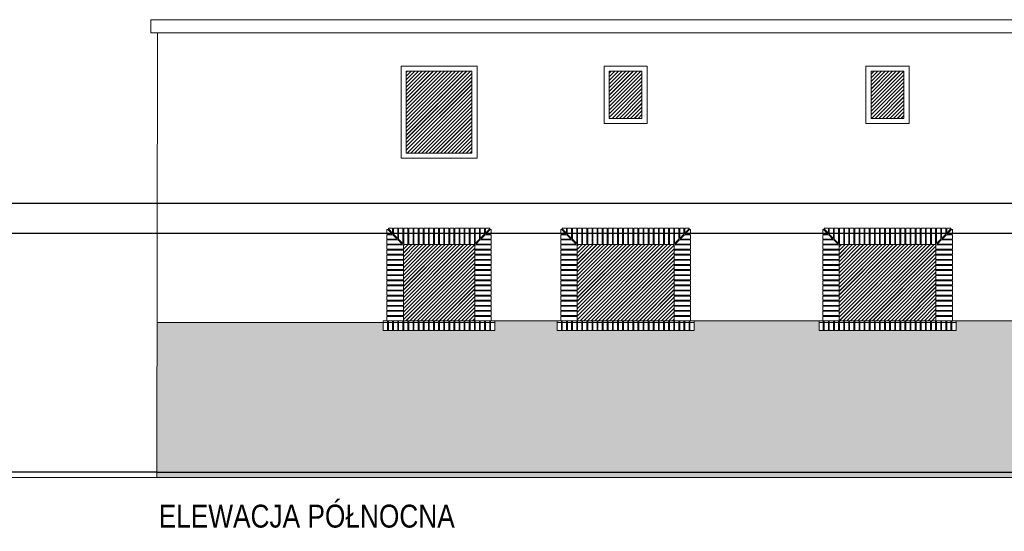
# Model space of a CAD drawing. Header units: millimetres. Extents: x -15547 to 792, y -5206 to 3515.
# Tile 6 of 16: x -5978 to -4474, y -2559 to -1777. Entities that reach past the tile are written whole.
import ezdxf

# ---------------------------------------------------------------- set-up
doc = ezdxf.new("R2010")
doc.units = ezdxf.units.MM
doc.layers.get('Defpoints').update_dxf_attribs({"color": 11})
for name, color, linetype, lineweight in [('A_cienkie', 251, 'Continuous', 9), ('A_hatch', 8, 'Continuous', 9), ('A_opis', 131, 'Continuous', 9), ('A_widok', 41, 'Continuous', 20)]:
    doc.layers.add(name, color=color, linetype=linetype, lineweight=lineweight)
doc.styles.add('T2_100_cm', font='ARIALN.TTF', dxfattribs={"height": 20})

msp = doc.modelspace()

# ---------------------------------------------------------------- hatches: boundary and pattern name
at = {"layer": 'A_hatch'}
h = msp.add_hatch(dxfattribs=at)
h.set_pattern_fill('JIS_LC_20', color=251, scale=0.2)
h.paths.add_polyline_path([(-5283.35, -2121.12), (-5392.35, -2121.12), (-5392.35, -2237.47), (-5283.35, -2237.47)])
h.paths.add_polyline_path([(-5287.85, -1856.32), (-5387.85, -1856.32), (-5387.85, -1981.32), (-5287.85, -1981.32)])
h.paths.add_polyline_path([(-4978.85, -2121.12), (-5126.85, -2121.12), (-5126.85, -2237.47), (-4978.85, -2237.47)])
h.paths.add_polyline_path([(-5027.85, -1856.32), (-5077.85, -1856.32), (-5077.85, -1928.32), (-5027.85, -1928.32)])
h.paths.add_polyline_path([(-4627.85, -1856.32), (-4677.85, -1856.32), (-4677.85, -1928.32), (-4627.85, -1928.32)])
h.paths.add_polyline_path([(-4578.85, -2121.12), (-4726.85, -2121.12), (-4726.85, -2237.47), (-4578.85, -2237.47)])
h = msp.add_hatch(dxfattribs=at)
h.set_pattern_fill('AR-BRSTD', color=256, scale=0.1)
h.paths.add_polyline_path([(-3762.35, -2237.47), (-3787.35, -2237.47), (-3923.2, -2237.47), (-3923.2, -2252.47), (-4132.48, -2252.47), (-4132.48, -2237.47), (-4233.2, -2237.47), (-4233.2, -2252.47), (-4442.48, -2252.47), (-4442.48, -2237.47), (-4548.2, -2237.47), (-4548.2, -2252.47), (-4757.48, -2252.47), (-4757.48, -2237.47), (-4948.2, -2237.47), (-4948.2, -2252.47), (-5157.48, -2252.47), (-5157.48, -2237.47), (-5252.7, -2237.47), (-5252.7, -2252.47), (-5422.98, -2252.47), (-5422.98, -2240.47), (-5768.68, -2240.47), (-5769.1, -2477.12), (-4004.87, -2477.12), (-2677.45, -2490.47), (-2677.45, -2474.12), (-2498.25, -2474.12), (-2498.25, -2469.12), (-2677.45, -2469.12), (-2677.45, -2237.47), (-2808.2, -2237.47), (-2808.2, -2252.47), (-3017.48, -2252.47), (-3017.48, -2237.47), (-3153.2, -2237.47), (-3153.2, -2252.47), (-3362.48, -2252.47), (-3362.48, -2237.47), (-3432.2, -2237.47), (-3432.2, -2252.47), (-3563.5, -2252.47), (-3563.5, -2237.47), (-3628.35, -2237.47), (-3653.35, -2237.47), (-3653.35, -2474.12), (-3763.59, -2474.12)])

# ---------------------------------------------------------------- linework, layer by layer
at = {"layer": 'A_cienkie'}
for points in [[(-5395.85, -1989.32), (-5279.85, -1989.32), (-5279.85, -1848.32), (-5395.85, -1848.32)], [(-5085.85, -1936.32), (-5019.85, -1936.32), (-5019.85, -1848.32), (-5085.85, -1848.32)], [(-4685.85, -1936.32), (-4619.85, -1936.32), (-4619.85, -1848.32), (-4685.85, -1848.32)], [(-5391.8, -2096.12), (-5391.8, -2121.12), (-5385.3, -2121.12), (-5385.3, -2096.12)], [(-5384, -2096.12), (-5384, -2121.12), (-5377.5, -2121.12), (-5377.5, -2096.12)], [(-5376.2, -2096.12), (-5376.2, -2121.12), (-5369.7, -2121.12), (-5369.7, -2096.12)], [(-5368.4, -2096.12), (-5368.4, -2121.12), (-5361.9, -2121.12), (-5361.9, -2096.12)], [(-5360.6, -2096.12), (-5360.6, -2121.12), (-5354.1, -2121.12), (-5354.1, -2096.12)], [(-5352.8, -2096.12), (-5352.8, -2121.12), (-5346.3, -2121.12), (-5346.3, -2096.12)], [(-5345, -2096.12), (-5345, -2121.12), (-5338.5, -2121.12), (-5338.5, -2096.12)], [(-5337.2, -2096.12), (-5337.2, -2121.12), (-5330.7, -2121.12), (-5330.7, -2096.12)], [(-5322.9, -2096.12), (-5322.9, -2121.12), (-5329.4, -2121.12), (-5329.4, -2096.12)], [(-5315.1, -2096.12), (-5315.1, -2121.12), (-5321.6, -2121.12), (-5321.6, -2096.12)], [(-5307.3, -2096.12), (-5307.3, -2121.12), (-5313.8, -2121.12), (-5313.8, -2096.12)], [(-5299.5, -2096.12), (-5299.5, -2121.12), (-5306, -2121.12), (-5306, -2096.12)], [(-5291.7, -2096.12), (-5291.7, -2121.12), (-5298.2, -2121.12), (-5298.2, -2096.12)], [(-5283.9, -2096.12), (-5283.9, -2121.12), (-5290.4, -2121.12), (-5290.4, -2096.12)], [(-5126.3, -2096.12), (-5126.3, -2121.12), (-5119.8, -2121.12), (-5119.8, -2096.12)], [(-5118.5, -2096.12), (-5118.5, -2121.12), (-5112, -2121.12), (-5112, -2096.12)], [(-5110.7, -2096.12), (-5110.7, -2121.12), (-5104.2, -2121.12), (-5104.2, -2096.12)], [(-5102.9, -2096.12), (-5102.9, -2121.12), (-5096.4, -2121.12), (-5096.4, -2096.12)], [(-5095.1, -2096.12), (-5095.1, -2121.12), (-5088.6, -2121.12), (-5088.6, -2096.12)], [(-5087.3, -2096.12), (-5087.3, -2121.12), (-5080.8, -2121.12), (-5080.8, -2096.12)], [(-5079.5, -2096.12), (-5079.5, -2121.12), (-5073, -2121.12), (-5073, -2096.12)], [(-5071.7, -2096.12), (-5071.7, -2121.12), (-5065.2, -2121.12), (-5065.2, -2096.12)], [(-5063.9, -2096.12), (-5063.9, -2121.12), (-5057.4, -2121.12), (-5057.4, -2096.12)], [(-5056.1, -2096.12), (-5056.1, -2121.12), (-5049.6, -2121.12), (-5049.6, -2096.12)], [(-5041.8, -2096.12), (-5041.8, -2121.12), (-5048.3, -2121.12), (-5048.3, -2096.12)], [(-5034, -2096.12), (-5034, -2121.12), (-5040.5, -2121.12), (-5040.5, -2096.12)], [(-5026.2, -2096.12), (-5026.2, -2121.12), (-5032.7, -2121.12), (-5032.7, -2096.12)], [(-5018.4, -2096.12), (-5018.4, -2121.12), (-5024.9, -2121.12), (-5024.9, -2096.12)], [(-5010.6, -2096.12), (-5010.6, -2121.12), (-5017.1, -2121.12), (-5017.1, -2096.12)], [(-5002.8, -2096.12), (-5002.8, -2121.12), (-5009.3, -2121.12), (-5009.3, -2096.12)], [(-4995, -2096.12), (-4995, -2121.12), (-5001.5, -2121.12), (-5001.5, -2096.12)], [(-4987.2, -2096.12), (-4987.2, -2121.12), (-4993.7, -2121.12), (-4993.7, -2096.12)], [(-4979.4, -2096.12), (-4979.4, -2121.12), (-4985.9, -2121.12), (-4985.9, -2096.12)], [(-4726.3, -2096.12), (-4726.3, -2121.12), (-4719.8, -2121.12), (-4719.8, -2096.12)], [(-4718.5, -2096.12), (-4718.5, -2121.12), (-4712, -2121.12), (-4712, -2096.12)], [(-4710.7, -2096.12), (-4710.7, -2121.12), (-4704.2, -2121.12), (-4704.2, -2096.12)], [(-4702.9, -2096.12), (-4702.9, -2121.12), (-4696.4, -2121.12), (-4696.4, -2096.12)], [(-4695.1, -2096.12), (-4695.1, -2121.12), (-4688.6, -2121.12), (-4688.6, -2096.12)], [(-4687.3, -2096.12), (-4687.3, -2121.12), (-4680.8, -2121.12), (-4680.8, -2096.12)], [(-4679.5, -2096.12), (-4679.5, -2121.12), (-4673, -2121.12), (-4673, -2096.12)], [(-4671.7, -2096.12), (-4671.7, -2121.12), (-4665.2, -2121.12), (-4665.2, -2096.12)], [(-4663.9, -2096.12), (-4663.9, -2121.12), (-4657.4, -2121.12), (-4657.4, -2096.12)], [(-4656.1, -2096.12), (-4656.1, -2121.12), (-4649.6, -2121.12), (-4649.6, -2096.12)], [(-4641.8, -2096.12), (-4641.8, -2121.12), (-4648.3, -2121.12), (-4648.3, -2096.12)], [(-4634, -2096.12), (-4634, -2121.12), (-4640.5, -2121.12), (-4640.5, -2096.12)], [(-4626.2, -2096.12), (-4626.2, -2121.12), (-4632.7, -2121.12), (-4632.7, -2096.12)], [(-4618.4, -2096.12), (-4618.4, -2121.12), (-4624.9, -2121.12), (-4624.9, -2096.12)], [(-4610.6, -2096.12), (-4610.6, -2121.12), (-4617.1, -2121.12), (-4617.1, -2096.12)], [(-4602.8, -2096.12), (-4602.8, -2121.12), (-4609.3, -2121.12), (-4609.3, -2096.12)], [(-4595, -2096.12), (-4595, -2121.12), (-4601.5, -2121.12), (-4601.5, -2096.12)], [(-4587.2, -2096.12), (-4587.2, -2121.12), (-4593.7, -2121.12), (-4593.7, -2096.12)], [(-4579.4, -2096.12), (-4579.4, -2121.12), (-4585.9, -2121.12), (-4585.9, -2096.12)], [(-5417.35, -2128.27), (-5392.35, -2128.27), (-5392.35, -2121.77), (-5417.35, -2121.77)], [(-5417.35, -2136.07), (-5392.35, -2136.07), (-5392.35, -2129.57), (-5417.35, -2129.57)], [(-5258.35, -2128.27), (-5283.35, -2128.27), (-5283.35, -2121.77), (-5258.35, -2121.77)], [(-5258.35, -2136.07), (-5283.35, -2136.07), (-5283.35, -2129.57), (-5258.35, -2129.57)], [(-5151.85, -2128.27), (-5126.85, -2128.27), (-5126.85, -2121.77), (-5151.85, -2121.77)], [(-5151.85, -2136.07), (-5126.85, -2136.07), (-5126.85, -2129.57), (-5151.85, -2129.57)], [(-4953.85, -2128.27), (-4978.85, -2128.27), (-4978.85, -2121.77), (-4953.85, -2121.77)], [(-4953.85, -2136.07), (-4978.85, -2136.07), (-4978.85, -2129.57), (-4953.85, -2129.57)], [(-4751.85, -2128.27), (-4726.85, -2128.27), (-4726.85, -2121.77), (-4751.85, -2121.77)], [(-4751.85, -2136.07), (-4726.85, -2136.07), (-4726.85, -2129.57), (-4751.85, -2129.57)], [(-4553.85, -2128.27), (-4578.85, -2128.27), (-4578.85, -2121.77), (-4553.85, -2121.77)], [(-4553.85, -2136.07), (-4578.85, -2136.07), (-4578.85, -2129.57), (-4553.85, -2129.57)], [(-5417.35, -2143.87), (-5392.35, -2143.87), (-5392.35, -2137.37), (-5417.35, -2137.37)], [(-5417.35, -2151.67), (-5392.35, -2151.67), (-5392.35, -2145.17), (-5417.35, -2145.17)], [(-5258.35, -2143.87), (-5283.35, -2143.87), (-5283.35, -2137.37), (-5258.35, -2137.37)], [(-5258.35, -2151.67), (-5283.35, -2151.67), (-5283.35, -2145.17), (-5258.35, -2145.17)], [(-5151.85, -2143.87), (-5126.85, -2143.87), (-5126.85, -2137.37), (-5151.85, -2137.37)], [(-5151.85, -2151.67), (-5126.85, -2151.67), (-5126.85, -2145.17), (-5151.85, -2145.17)], [(-4953.85, -2143.87), (-4978.85, -2143.87), (-4978.85, -2137.37), (-4953.85, -2137.37)], [(-4953.85, -2151.67), (-4978.85, -2151.67), (-4978.85, -2145.17), (-4953.85, -2145.17)], [(-4751.85, -2143.87), (-4726.85, -2143.87), (-4726.85, -2137.37), (-4751.85, -2137.37)], [(-4751.85, -2151.67), (-4726.85, -2151.67), (-4726.85, -2145.17), (-4751.85, -2145.17)], [(-4553.85, -2143.87), (-4578.85, -2143.87), (-4578.85, -2137.37), (-4553.85, -2137.37)], [(-4553.85, -2151.67), (-4578.85, -2151.67), (-4578.85, -2145.17), (-4553.85, -2145.17)], [(-5417.35, -2159.47), (-5392.35, -2159.47), (-5392.35, -2152.97), (-5417.35, -2152.97)], [(-5417.35, -2167.27), (-5392.35, -2167.27), (-5392.35, -2160.77), (-5417.35, -2160.77)], [(-5258.35, -2159.47), (-5283.35, -2159.47), (-5283.35, -2152.97), (-5258.35, -2152.97)], [(-5258.35, -2167.27), (-5283.35, -2167.27), (-5283.35, -2160.77), (-5258.35, -2160.77)], [(-5151.85, -2159.47), (-5126.85, -2159.47), (-5126.85, -2152.97), (-5151.85, -2152.97)], [(-5151.85, -2167.27), (-5126.85, -2167.27), (-5126.85, -2160.77), (-5151.85, -2160.77)], [(-4953.85, -2159.47), (-4978.85, -2159.47), (-4978.85, -2152.97), (-4953.85, -2152.97)], [(-4953.85, -2167.27), (-4978.85, -2167.27), (-4978.85, -2160.77), (-4953.85, -2160.77)], [(-4751.85, -2159.47), (-4726.85, -2159.47), (-4726.85, -2152.97), (-4751.85, -2152.97)], [(-4751.85, -2167.27), (-4726.85, -2167.27), (-4726.85, -2160.77), (-4751.85, -2160.77)], [(-4553.85, -2159.47), (-4578.85, -2159.47), (-4578.85, -2152.97), (-4553.85, -2152.97)], [(-4553.85, -2167.27), (-4578.85, -2167.27), (-4578.85, -2160.77), (-4553.85, -2160.77)], [(-5417.35, -2175.07), (-5392.35, -2175.07), (-5392.35, -2168.57), (-5417.35, -2168.57)], [(-5417.35, -2182.87), (-5392.35, -2182.87), (-5392.35, -2176.37), (-5417.35, -2176.37)], [(-5258.35, -2175.07), (-5283.35, -2175.07), (-5283.35, -2168.57), (-5258.35, -2168.57)], [(-5258.35, -2182.87), (-5283.35, -2182.87), (-5283.35, -2176.37), (-5258.35, -2176.37)], [(-5151.85, -2175.07), (-5126.85, -2175.07), (-5126.85, -2168.57), (-5151.85, -2168.57)], [(-5151.85, -2182.87), (-5126.85, -2182.87), (-5126.85, -2176.37), (-5151.85, -2176.37)], [(-4953.85, -2175.07), (-4978.85, -2175.07), (-4978.85, -2168.57), (-4953.85, -2168.57)], [(-4953.85, -2182.87), (-4978.85, -2182.87), (-4978.85, -2176.37), (-4953.85, -2176.37)], [(-4751.85, -2175.07), (-4726.85, -2175.07), (-4726.85, -2168.57), (-4751.85, -2168.57)], [(-4751.85, -2182.87), (-4726.85, -2182.87), (-4726.85, -2176.37), (-4751.85, -2176.37)], [(-4553.85, -2175.07), (-4578.85, -2175.07), (-4578.85, -2168.57), (-4553.85, -2168.57)], [(-4553.85, -2182.87), (-4578.85, -2182.87), (-4578.85, -2176.37), (-4553.85, -2176.37)], [(-5417.35, -2190.67), (-5392.35, -2190.67), (-5392.35, -2184.17), (-5417.35, -2184.17)], [(-5417.35, -2198.47), (-5392.35, -2198.47), (-5392.35, -2191.97), (-5417.35, -2191.97)], [(-5258.35, -2190.67), (-5283.35, -2190.67), (-5283.35, -2184.17), (-5258.35, -2184.17)], [(-5258.35, -2198.47), (-5283.35, -2198.47), (-5283.35, -2191.97), (-5258.35, -2191.97)], [(-5151.85, -2190.67), (-5126.85, -2190.67), (-5126.85, -2184.17), (-5151.85, -2184.17)], [(-5151.85, -2198.47), (-5126.85, -2198.47), (-5126.85, -2191.97), (-5151.85, -2191.97)], [(-4953.85, -2190.67), (-4978.85, -2190.67), (-4978.85, -2184.17), (-4953.85, -2184.17)], [(-4953.85, -2198.47), (-4978.85, -2198.47), (-4978.85, -2191.97), (-4953.85, -2191.97)], [(-4751.85, -2190.67), (-4726.85, -2190.67), (-4726.85, -2184.17), (-4751.85, -2184.17)], [(-4751.85, -2198.47), (-4726.85, -2198.47), (-4726.85, -2191.97), (-4751.85, -2191.97)], [(-4553.85, -2190.67), (-4578.85, -2190.67), (-4578.85, -2184.17), (-4553.85, -2184.17)], [(-4553.85, -2198.47), (-4578.85, -2198.47), (-4578.85, -2191.97), (-4553.85, -2191.97)], [(-5417.35, -2206.27), (-5392.35, -2206.27), (-5392.35, -2199.77), (-5417.35, -2199.77)], [(-5417.35, -2214.07), (-5392.35, -2214.07), (-5392.35, -2207.57), (-5417.35, -2207.57)], [(-5258.35, -2206.27), (-5283.35, -2206.27), (-5283.35, -2199.77), (-5258.35, -2199.77)], [(-5258.35, -2214.07), (-5283.35, -2214.07), (-5283.35, -2207.57), (-5258.35, -2207.57)], [(-5151.85, -2206.27), (-5126.85, -2206.27), (-5126.85, -2199.77), (-5151.85, -2199.77)], [(-5151.85, -2214.07), (-5126.85, -2214.07), (-5126.85, -2207.57), (-5151.85, -2207.57)], [(-4953.85, -2206.27), (-4978.85, -2206.27), (-4978.85, -2199.77), (-4953.85, -2199.77)], [(-4953.85, -2214.07), (-4978.85, -2214.07), (-4978.85, -2207.57), (-4953.85, -2207.57)], [(-4751.85, -2206.27), (-4726.85, -2206.27), (-4726.85, -2199.77), (-4751.85, -2199.77)], [(-4751.85, -2214.07), (-4726.85, -2214.07), (-4726.85, -2207.57), (-4751.85, -2207.57)], [(-4553.85, -2206.27), (-4578.85, -2206.27), (-4578.85, -2199.77), (-4553.85, -2199.77)], [(-4553.85, -2214.07), (-4578.85, -2214.07), (-4578.85, -2207.57), (-4553.85, -2207.57)], [(-5417.35, -2221.87), (-5392.35, -2221.87), (-5392.35, -2215.37), (-5417.35, -2215.37)], [(-5417.35, -2229.67), (-5392.35, -2229.67), (-5392.35, -2223.17), (-5417.35, -2223.17)], [(-5258.35, -2221.87), (-5283.35, -2221.87), (-5283.35, -2215.37), (-5258.35, -2215.37)], [(-5258.35, -2229.67), (-5283.35, -2229.67), (-5283.35, -2223.17), (-5258.35, -2223.17)], [(-5151.85, -2221.87), (-5126.85, -2221.87), (-5126.85, -2215.37), (-5151.85, -2215.37)], [(-5151.85, -2229.67), (-5126.85, -2229.67), (-5126.85, -2223.17), (-5151.85, -2223.17)], [(-4953.85, -2221.87), (-4978.85, -2221.87), (-4978.85, -2215.37), (-4953.85, -2215.37)], [(-4953.85, -2229.67), (-4978.85, -2229.67), (-4978.85, -2223.17), (-4953.85, -2223.17)], [(-4751.85, -2221.87), (-4726.85, -2221.87), (-4726.85, -2215.37), (-4751.85, -2215.37)], [(-4751.85, -2229.67), (-4726.85, -2229.67), (-4726.85, -2223.17), (-4751.85, -2223.17)], [(-4553.85, -2221.87), (-4578.85, -2221.87), (-4578.85, -2215.37), (-4553.85, -2215.37)], [(-4553.85, -2229.67), (-4578.85, -2229.67), (-4578.85, -2223.17), (-4553.85, -2223.17)], [(-5416.48, -2237.47), (-5416.48, -2252.47), (-5422.98, -2252.47), (-5422.98, -2237.47)], [(-5417.35, -2237.47), (-5392.35, -2237.47), (-5392.35, -2230.97), (-5417.35, -2230.97)], [(-5408.68, -2237.47), (-5408.68, -2252.47), (-5415.18, -2252.47), (-5415.18, -2237.47)], [(-5400.88, -2237.47), (-5400.88, -2252.47), (-5407.38, -2252.47), (-5407.38, -2237.47)], [(-5393.08, -2237.47), (-5393.08, -2252.47), (-5399.58, -2252.47), (-5399.58, -2237.47)], [(-5391.8, -2237.47), (-5391.8, -2252.47), (-5385.3, -2252.47), (-5385.3, -2237.47)], [(-5384, -2237.47), (-5384, -2252.47), (-5377.5, -2252.47), (-5377.5, -2237.47)], [(-5376.2, -2237.47), (-5376.2, -2252.47), (-5369.7, -2252.47), (-5369.7, -2237.47)], [(-5368.4, -2237.47), (-5368.4, -2252.47), (-5361.9, -2252.47), (-5361.9, -2237.47)], [(-5360.6, -2237.47), (-5360.6, -2252.47), (-5354.1, -2252.47), (-5354.1, -2237.47)], [(-5352.8, -2237.47), (-5352.8, -2252.47), (-5346.3, -2252.47), (-5346.3, -2237.47)], [(-5345, -2237.47), (-5345, -2252.47), (-5338.5, -2252.47), (-5338.5, -2237.47)], [(-5337.2, -2237.47), (-5337.2, -2252.47), (-5330.7, -2252.47), (-5330.7, -2237.47)], [(-5322.9, -2237.47), (-5322.9, -2252.47), (-5329.4, -2252.47), (-5329.4, -2237.47)], [(-5315.1, -2237.47), (-5315.1, -2252.47), (-5321.6, -2252.47), (-5321.6, -2237.47)], [(-5307.3, -2237.47), (-5307.3, -2252.47), (-5313.8, -2252.47), (-5313.8, -2237.47)], [(-5299.5, -2237.47), (-5299.5, -2252.47), (-5306, -2252.47), (-5306, -2237.47)], [(-5291.7, -2237.47), (-5291.7, -2252.47), (-5298.2, -2252.47), (-5298.2, -2237.47)], [(-5283.9, -2237.47), (-5283.9, -2252.47), (-5290.4, -2252.47), (-5290.4, -2237.47)], [(-5258.35, -2237.47), (-5283.35, -2237.47), (-5283.35, -2230.97), (-5258.35, -2230.97)], [(-5282.6, -2237.47), (-5282.6, -2252.47), (-5276.1, -2252.47), (-5276.1, -2237.47)], [(-5274.8, -2237.47), (-5274.8, -2252.47), (-5268.3, -2252.47), (-5268.3, -2237.47)], [(-5267, -2237.47), (-5267, -2252.47), (-5260.5, -2252.47), (-5260.5, -2237.47)], [(-5259.2, -2237.47), (-5259.2, -2252.47), (-5252.7, -2252.47), (-5252.7, -2237.47)], [(-5150.98, -2237.47), (-5150.98, -2252.47), (-5157.48, -2252.47), (-5157.48, -2237.47)], [(-5151.85, -2237.47), (-5126.85, -2237.47), (-5126.85, -2230.97), (-5151.85, -2230.97)], [(-5143.18, -2237.47), (-5143.18, -2252.47), (-5149.68, -2252.47), (-5149.68, -2237.47)], [(-5135.38, -2237.47), (-5135.38, -2252.47), (-5141.88, -2252.47), (-5141.88, -2237.47)], [(-5127.58, -2237.47), (-5127.58, -2252.47), (-5134.08, -2252.47), (-5134.08, -2237.47)], [(-5119.78, -2237.47), (-5119.78, -2252.47), (-5126.28, -2252.47), (-5126.28, -2237.47)], [(-5118.5, -2237.47), (-5118.5, -2252.47), (-5112, -2252.47), (-5112, -2237.47)], [(-5110.7, -2237.47), (-5110.7, -2252.47), (-5104.2, -2252.47), (-5104.2, -2237.47)], [(-5102.9, -2237.47), (-5102.9, -2252.47), (-5096.4, -2252.47), (-5096.4, -2237.47)], [(-5095.1, -2237.47), (-5095.1, -2252.47), (-5088.6, -2252.47), (-5088.6, -2237.47)], [(-5087.3, -2237.47), (-5087.3, -2252.47), (-5080.8, -2252.47), (-5080.8, -2237.47)], [(-5079.5, -2237.47), (-5079.5, -2252.47), (-5073, -2252.47), (-5073, -2237.47)], [(-5071.7, -2237.47), (-5071.7, -2252.47), (-5065.2, -2252.47), (-5065.2, -2237.47)], [(-5063.9, -2237.47), (-5063.9, -2252.47), (-5057.4, -2252.47), (-5057.4, -2237.47)], [(-5056.1, -2237.47), (-5056.1, -2252.47), (-5049.6, -2252.47), (-5049.6, -2237.47)], [(-5041.8, -2237.47), (-5041.8, -2252.47), (-5048.3, -2252.47), (-5048.3, -2237.47)], [(-5034, -2237.47), (-5034, -2252.47), (-5040.5, -2252.47), (-5040.5, -2237.47)], [(-5026.2, -2237.47), (-5026.2, -2252.47), (-5032.7, -2252.47), (-5032.7, -2237.47)], [(-5018.4, -2237.47), (-5018.4, -2252.47), (-5024.9, -2252.47), (-5024.9, -2237.47)], [(-5010.6, -2237.47), (-5010.6, -2252.47), (-5017.1, -2252.47), (-5017.1, -2237.47)], [(-5002.8, -2237.47), (-5002.8, -2252.47), (-5009.3, -2252.47), (-5009.3, -2237.47)], [(-4995, -2237.47), (-4995, -2252.47), (-5001.5, -2252.47), (-5001.5, -2237.47)], [(-4987.2, -2237.47), (-4987.2, -2252.47), (-4993.7, -2252.47), (-4993.7, -2237.47)], [(-4985.9, -2237.47), (-4985.9, -2252.47), (-4979.4, -2252.47), (-4979.4, -2237.47)], [(-4953.85, -2237.47), (-4978.85, -2237.47), (-4978.85, -2230.97), (-4953.85, -2230.97)], [(-4978.1, -2237.47), (-4978.1, -2252.47), (-4971.6, -2252.47), (-4971.6, -2237.47)], [(-4970.3, -2237.47), (-4970.3, -2252.47), (-4963.8, -2252.47), (-4963.8, -2237.47)], [(-4962.5, -2237.47), (-4962.5, -2252.47), (-4956, -2252.47), (-4956, -2237.47)], [(-4954.7, -2237.47), (-4954.7, -2252.47), (-4948.2, -2252.47), (-4948.2, -2237.47)], [(-4750.98, -2237.47), (-4750.98, -2252.47), (-4757.48, -2252.47), (-4757.48, -2237.47)], [(-4751.85, -2237.47), (-4726.85, -2237.47), (-4726.85, -2230.97), (-4751.85, -2230.97)], [(-4743.18, -2237.47), (-4743.18, -2252.47), (-4749.68, -2252.47), (-4749.68, -2237.47)], [(-4735.38, -2237.47), (-4735.38, -2252.47), (-4741.88, -2252.47), (-4741.88, -2237.47)], [(-4727.58, -2237.47), (-4727.58, -2252.47), (-4734.08, -2252.47), (-4734.08, -2237.47)], [(-4719.78, -2237.47), (-4719.78, -2252.47), (-4726.28, -2252.47), (-4726.28, -2237.47)], [(-4718.5, -2237.47), (-4718.5, -2252.47), (-4712, -2252.47), (-4712, -2237.47)], [(-4710.7, -2237.47), (-4710.7, -2252.47), (-4704.2, -2252.47), (-4704.2, -2237.47)], [(-4702.9, -2237.47), (-4702.9, -2252.47), (-4696.4, -2252.47), (-4696.4, -2237.47)], [(-4695.1, -2237.47), (-4695.1, -2252.47), (-4688.6, -2252.47), (-4688.6, -2237.47)], [(-4687.3, -2237.47), (-4687.3, -2252.47), (-4680.8, -2252.47), (-4680.8, -2237.47)], [(-4679.5, -2237.47), (-4679.5, -2252.47), (-4673, -2252.47), (-4673, -2237.47)], [(-4671.7, -2237.47), (-4671.7, -2252.47), (-4665.2, -2252.47), (-4665.2, -2237.47)], [(-4663.9, -2237.47), (-4663.9, -2252.47), (-4657.4, -2252.47), (-4657.4, -2237.47)], [(-4656.1, -2237.47), (-4656.1, -2252.47), (-4649.6, -2252.47), (-4649.6, -2237.47)], [(-4641.8, -2237.47), (-4641.8, -2252.47), (-4648.3, -2252.47), (-4648.3, -2237.47)], [(-4634, -2237.47), (-4634, -2252.47), (-4640.5, -2252.47), (-4640.5, -2237.47)], [(-4626.2, -2237.47), (-4626.2, -2252.47), (-4632.7, -2252.47), (-4632.7, -2237.47)], [(-4618.4, -2237.47), (-4618.4, -2252.47), (-4624.9, -2252.47), (-4624.9, -2237.47)], [(-4610.6, -2237.47), (-4610.6, -2252.47), (-4617.1, -2252.47), (-4617.1, -2237.47)], [(-4602.8, -2237.47), (-4602.8, -2252.47), (-4609.3, -2252.47), (-4609.3, -2237.47)], [(-4595, -2237.47), (-4595, -2252.47), (-4601.5, -2252.47), (-4601.5, -2237.47)], [(-4587.2, -2237.47), (-4587.2, -2252.47), (-4593.7, -2252.47), (-4593.7, -2237.47)], [(-4585.9, -2237.47), (-4585.9, -2252.47), (-4579.4, -2252.47), (-4579.4, -2237.47)], [(-4553.85, -2237.47), (-4578.85, -2237.47), (-4578.85, -2230.97), (-4553.85, -2230.97)], [(-4578.1, -2237.47), (-4578.1, -2252.47), (-4571.6, -2252.47), (-4571.6, -2237.47)], [(-4570.3, -2237.47), (-4570.3, -2252.47), (-4563.8, -2252.47), (-4563.8, -2237.47)], [(-4562.5, -2237.47), (-4562.5, -2252.47), (-4556, -2252.47), (-4556, -2237.47)], [(-4554.7, -2237.47), (-4554.7, -2252.47), (-4548.2, -2252.47), (-4548.2, -2237.47)]]:
    msp.add_lwpolyline(points, close=True, dxfattribs=at)
for points in [[(-5409.52, -2104.87), (-5417.35, -2104.87), (-5417.35, -2098.37), (-5416.02, -2098.37)], [(-5409.52, -2104.87), (-5416.02, -2098.37)], [(-5408.7, -2103.85), (-5408.7, -2096.12), (-5415.2, -2096.12), (-5415.2, -2097.35)], [(-5408.7, -2103.85), (-5415.2, -2097.35)], [(-5400.9, -2111.65), (-5400.9, -2096.12), (-5407.4, -2096.12), (-5407.4, -2105.15)], [(-5400.9, -2111.65), (-5407.4, -2105.15)], [(-5393.1, -2119.45), (-5393.1, -2096.12), (-5399.6, -2096.12), (-5399.6, -2112.95)], [(-5282.6, -2119.45), (-5282.6, -2096.12), (-5276.1, -2096.12), (-5276.1, -2112.95)], [(-5274.8, -2111.65), (-5274.8, -2096.12), (-5268.3, -2096.12), (-5268.3, -2105.15)], [(-5274.8, -2111.65), (-5268.3, -2105.15)], [(-5267, -2103.85), (-5267, -2096.12), (-5260.5, -2096.12), (-5260.5, -2097.35)], [(-5267, -2103.85), (-5260.5, -2097.35)], [(-5266.18, -2104.87), (-5259.68, -2098.37)], [(-5266.18, -2104.87), (-5258.35, -2104.87), (-5258.35, -2098.37), (-5259.68, -2098.37)], [(-5144.02, -2104.87), (-5151.85, -2104.87), (-5151.85, -2098.37), (-5150.52, -2098.37)], [(-5144.02, -2104.87), (-5150.52, -2098.37)], [(-5143.2, -2103.85), (-5143.2, -2096.12), (-5149.7, -2096.12), (-5149.7, -2097.35)], [(-5143.2, -2103.85), (-5149.7, -2097.35)], [(-5135.4, -2111.65), (-5135.4, -2096.12), (-5141.9, -2096.12), (-5141.9, -2105.15)], [(-5135.4, -2111.65), (-5141.9, -2105.15)], [(-5127.6, -2119.45), (-5127.6, -2096.12), (-5134.1, -2096.12), (-5134.1, -2112.95)], [(-4978.1, -2119.45), (-4978.1, -2096.12), (-4971.6, -2096.12), (-4971.6, -2112.95)], [(-4970.3, -2111.65), (-4970.3, -2096.12), (-4963.8, -2096.12), (-4963.8, -2105.15)], [(-4970.3, -2111.65), (-4963.8, -2105.15)], [(-4962.5, -2103.85), (-4962.5, -2096.12), (-4956, -2096.12), (-4956, -2097.35)], [(-4962.5, -2103.85), (-4956, -2097.35)], [(-4961.68, -2104.87), (-4955.18, -2098.37)], [(-4961.68, -2104.87), (-4953.85, -2104.87), (-4953.85, -2098.37), (-4955.18, -2098.37)], [(-4744.02, -2104.87), (-4751.85, -2104.87), (-4751.85, -2098.37), (-4750.52, -2098.37)], [(-4744.02, -2104.87), (-4750.52, -2098.37)], [(-4743.2, -2103.85), (-4743.2, -2096.12), (-4749.7, -2096.12), (-4749.7, -2097.35)], [(-4743.2, -2103.85), (-4749.7, -2097.35)], [(-4735.4, -2111.65), (-4735.4, -2096.12), (-4741.9, -2096.12), (-4741.9, -2105.15)], [(-4735.4, -2111.65), (-4741.9, -2105.15)], [(-4727.6, -2119.45), (-4727.6, -2096.12), (-4734.1, -2096.12), (-4734.1, -2112.95)], [(-4578.1, -2119.45), (-4578.1, -2096.12), (-4571.6, -2096.12), (-4571.6, -2112.95)], [(-4570.3, -2111.65), (-4570.3, -2096.12), (-4563.8, -2096.12), (-4563.8, -2105.15)], [(-4570.3, -2111.65), (-4563.8, -2105.15)], [(-4562.5, -2103.85), (-4562.5, -2096.12), (-4556, -2096.12), (-4556, -2097.35)], [(-4562.5, -2103.85), (-4556, -2097.35)], [(-4561.68, -2104.87), (-4555.18, -2098.37)], [(-4561.68, -2104.87), (-4553.85, -2104.87), (-4553.85, -2098.37), (-4555.18, -2098.37)], [(-5401.72, -2112.67), (-5417.35, -2112.67), (-5417.35, -2106.17), (-5408.22, -2106.17)], [(-5393.92, -2120.47), (-5417.35, -2120.47), (-5417.35, -2113.97), (-5400.42, -2113.97)], [(-5401.72, -2112.67), (-5408.22, -2106.17)], [(-5393.92, -2120.47), (-5400.42, -2113.97)], [(-5393.1, -2119.45), (-5399.6, -2112.95)], [(-5282.6, -2119.45), (-5276.1, -2112.95)], [(-5281.78, -2120.47), (-5275.28, -2113.97)], [(-5281.78, -2120.47), (-5258.35, -2120.47), (-5258.35, -2113.97), (-5275.28, -2113.97)], [(-5273.98, -2112.67), (-5267.48, -2106.17)], [(-5273.98, -2112.67), (-5258.35, -2112.67), (-5258.35, -2106.17), (-5267.48, -2106.17)], [(-5136.22, -2112.67), (-5151.85, -2112.67), (-5151.85, -2106.17), (-5142.72, -2106.17)], [(-5128.42, -2120.47), (-5151.85, -2120.47), (-5151.85, -2113.97), (-5134.92, -2113.97)], [(-5136.22, -2112.67), (-5142.72, -2106.17)], [(-5128.42, -2120.47), (-5134.92, -2113.97)], [(-5127.6, -2119.45), (-5134.1, -2112.95)], [(-4978.1, -2119.45), (-4971.6, -2112.95)], [(-4977.28, -2120.47), (-4970.78, -2113.97)], [(-4977.28, -2120.47), (-4953.85, -2120.47), (-4953.85, -2113.97), (-4970.78, -2113.97)], [(-4969.48, -2112.67), (-4962.98, -2106.17)], [(-4969.48, -2112.67), (-4953.85, -2112.67), (-4953.85, -2106.17), (-4962.98, -2106.17)], [(-4736.22, -2112.67), (-4751.85, -2112.67), (-4751.85, -2106.17), (-4742.72, -2106.17)], [(-4728.42, -2120.47), (-4751.85, -2120.47), (-4751.85, -2113.97), (-4734.92, -2113.97)], [(-4736.22, -2112.67), (-4742.72, -2106.17)], [(-4728.42, -2120.47), (-4734.92, -2113.97)], [(-4727.6, -2119.45), (-4734.1, -2112.95)], [(-4578.1, -2119.45), (-4571.6, -2112.95)], [(-4577.28, -2120.47), (-4570.78, -2113.97)], [(-4577.28, -2120.47), (-4553.85, -2120.47), (-4553.85, -2113.97), (-4570.78, -2113.97)], [(-4569.48, -2112.67), (-4562.98, -2106.17)], [(-4569.48, -2112.67), (-4553.85, -2112.67), (-4553.85, -2106.17), (-4562.98, -2106.17)], [(-5422.98, -2240.47), (-5767.85, -2240.47)], [(-5416.48, -2240.47), (-5422.98, -2240.47)], [(-5408.68, -2240.47), (-5415.18, -2240.47)], [(-5400.88, -2240.47), (-5407.38, -2240.47)], [(-5393.08, -2240.47), (-5399.58, -2240.47)], [(-5391.8, -2240.47), (-5385.3, -2240.47)], [(-5384, -2240.47), (-5377.5, -2240.47)], [(-5376.2, -2240.47), (-5369.7, -2240.47)], [(-5368.4, -2240.47), (-5361.9, -2240.47)], [(-5360.6, -2240.47), (-5354.1, -2240.47)], [(-5352.8, -2240.47), (-5346.3, -2240.47)], [(-5345, -2240.47), (-5338.5, -2240.47)], [(-5337.2, -2240.47), (-5330.7, -2240.47)], [(-5329.4, -2240.47), (-5322.9, -2240.47)], [(-5321.6, -2240.47), (-5315.1, -2240.47)], [(-5313.8, -2240.47), (-5307.3, -2240.47)], [(-5306, -2240.47), (-5299.5, -2240.47)], [(-5298.2, -2240.47), (-5291.7, -2240.47)], [(-5290.4, -2240.47), (-5283.9, -2240.47)], [(-5276.1, -2240.47), (-5282.6, -2240.47)], [(-5268.3, -2240.47), (-5274.8, -2240.47)], [(-5260.5, -2240.47), (-5267, -2240.47)], [(-5252.7, -2240.47), (-5259.2, -2240.47)], [(-5157.48, -2237.47), (-5252.7, -2237.47)], [(-5150.98, -2240.47), (-5157.48, -2240.47)], [(-5143.18, -2240.47), (-5149.68, -2240.47)], [(-5135.38, -2240.47), (-5141.88, -2240.47)], [(-5127.58, -2240.47), (-5134.08, -2240.47)], [(-5119.78, -2240.47), (-5126.28, -2240.47)], [(-5118.5, -2240.47), (-5112, -2240.47)], [(-5110.7, -2240.47), (-5104.2, -2240.47)], [(-5102.9, -2240.47), (-5096.4, -2240.47)], [(-5095.1, -2240.47), (-5088.6, -2240.47)], [(-5087.3, -2240.47), (-5080.8, -2240.47)], [(-5079.5, -2240.47), (-5073, -2240.47)], [(-5071.7, -2240.47), (-5065.2, -2240.47)], [(-5063.9, -2240.47), (-5057.4, -2240.47)], [(-5056.1, -2240.47), (-5049.6, -2240.47)], [(-5048.3, -2240.47), (-5041.8, -2240.47)], [(-5040.5, -2240.47), (-5034, -2240.47)], [(-5032.7, -2240.47), (-5026.2, -2240.47)], [(-5024.9, -2240.47), (-5018.4, -2240.47)], [(-5017.1, -2240.47), (-5010.6, -2240.47)], [(-5009.3, -2240.47), (-5002.8, -2240.47)], [(-5001.5, -2240.47), (-4995, -2240.47)], [(-4993.7, -2240.47), (-4987.2, -2240.47)], [(-4979.4, -2240.47), (-4985.9, -2240.47)], [(-4971.6, -2240.47), (-4978.1, -2240.47)], [(-4963.8, -2240.47), (-4970.3, -2240.47)], [(-4956, -2240.47), (-4962.5, -2240.47)], [(-4948.2, -2240.47), (-4954.7, -2240.47)], [(-4757.48, -2237.47), (-4948.2, -2237.47)], [(-4750.98, -2240.47), (-4757.48, -2240.47)], [(-4743.18, -2240.47), (-4749.68, -2240.47)], [(-4735.38, -2240.47), (-4741.88, -2240.47)], [(-4727.58, -2240.47), (-4734.08, -2240.47)], [(-4719.78, -2240.47), (-4726.28, -2240.47)], [(-4718.5, -2240.47), (-4712, -2240.47)], [(-4710.7, -2240.47), (-4704.2, -2240.47)], [(-4702.9, -2240.47), (-4696.4, -2240.47)], [(-4695.1, -2240.47), (-4688.6, -2240.47)], [(-4687.3, -2240.47), (-4680.8, -2240.47)], [(-4679.5, -2240.47), (-4673, -2240.47)], [(-4671.7, -2240.47), (-4665.2, -2240.47)], [(-4663.9, -2240.47), (-4657.4, -2240.47)], [(-4656.1, -2240.47), (-4649.6, -2240.47)], [(-4648.3, -2240.47), (-4641.8, -2240.47)], [(-4640.5, -2240.47), (-4634, -2240.47)], [(-4632.7, -2240.47), (-4626.2, -2240.47)], [(-4624.9, -2240.47), (-4618.4, -2240.47)], [(-4617.1, -2240.47), (-4610.6, -2240.47)], [(-4609.3, -2240.47), (-4602.8, -2240.47)], [(-4601.5, -2240.47), (-4595, -2240.47)], [(-4593.7, -2240.47), (-4587.2, -2240.47)], [(-4579.4, -2240.47), (-4585.9, -2240.47)], [(-4571.6, -2240.47), (-4578.1, -2240.47)], [(-4563.8, -2240.47), (-4570.3, -2240.47)], [(-4556, -2240.47), (-4562.5, -2240.47)], [(-4548.2, -2240.47), (-4554.7, -2240.47)], [(-4442.48, -2237.47), (-4548.2, -2237.47)]]:
    msp.add_lwpolyline(points, dxfattribs=at)
at = {"layer": 'A_widok'}
for points in [[(-5777.85, -1777.45), (-5777.89, -1797.47)], [(-5777.85, -1777.47), (-1538.85, -1777.47)], [(-5777.89, -1797.47), (-1538.85, -1797.47)], [(-5767.89, -1797.47), (-5769.1, -2477.12)], [(-8133.75, -2477.12), (-4004.87, -2477.12), (-2677.45, -2490.47), (-1115.52, -2490.47)]]:
    msp.add_lwpolyline(points, dxfattribs=at)
for points in [[(-5387.85, -1981.32), (-5287.85, -1981.32), (-5287.85, -1856.32), (-5387.85, -1856.32)], [(-5077.85, -1928.32), (-5027.85, -1928.32), (-5027.85, -1856.32), (-5077.85, -1856.32)], [(-4677.85, -1928.32), (-4627.85, -1928.32), (-4627.85, -1856.32), (-4677.85, -1856.32)], [(-5392.35, -2237.47), (-5283.35, -2237.47), (-5283.35, -2121.12), (-5392.35, -2121.12)], [(-5126.85, -2237.47), (-4978.85, -2237.47), (-4978.85, -2121.12), (-5126.85, -2121.12)], [(-4726.85, -2237.47), (-4578.85, -2237.47), (-4578.85, -2121.12), (-4726.85, -2121.12)], [(-5422.98, -2237.47), (-5252.7, -2237.47), (-5252.7, -2252.47), (-5422.98, -2252.47)], [(-5157.48, -2237.47), (-4948.2, -2237.47), (-4948.2, -2252.47), (-5157.48, -2252.47)], [(-4757.48, -2237.47), (-4548.2, -2237.47), (-4548.2, -2252.47), (-4757.48, -2252.47)]]:
    msp.add_lwpolyline(points, close=True, dxfattribs=at)
at = {"layer": 'Defpoints'}
for points in [[(412.25, -2058.47), (-9302.94, -2058.47)], [(412.25, -2104.12), (-9302.94, -2104.12)], [(-5769.09, -2469.12), (-9302.94, -2469.12)], [(-5769.09, -2469.12), (-1550.09, -2469.12)]]:
    msp.add_lwpolyline(points, dxfattribs=at)

# ---------------------------------------------------------------- texts
at = {"layer": 'A_opis', "style": 'T2_100_cm'}
msp.add_text('ELEWACJA PÓŁNOCNA', height=35, dxfattribs=at).set_placement((-5766.03, -2553.69))

doc.saveas('drawing.dxf')
